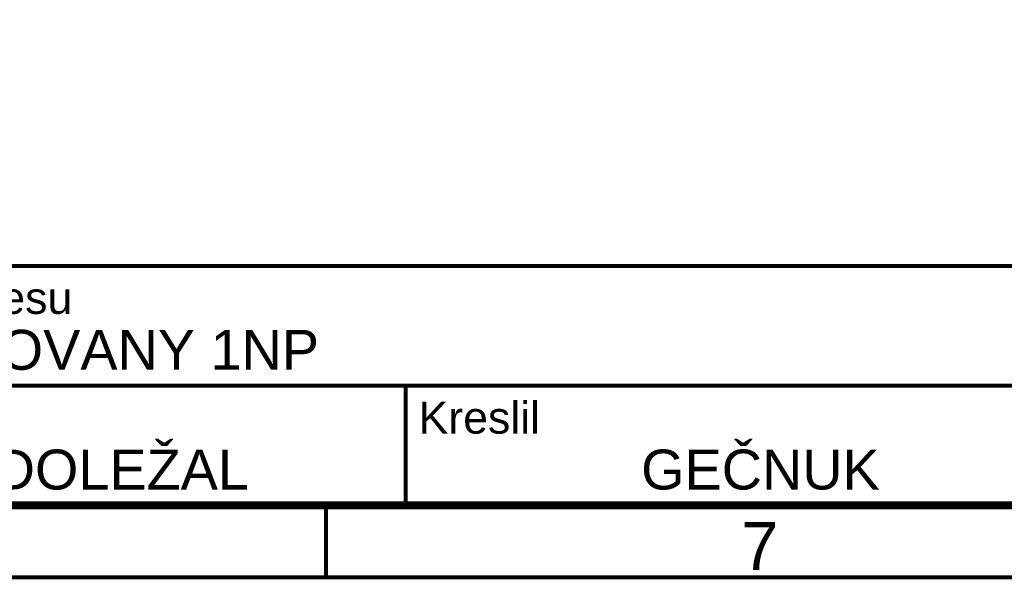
# Model space of a CAD drawing. Extents: x -12025 to 39812, y -28775 to 12.
# Tile 55 of 90: x 27483 to 33648, y -28613 to -25107. Entities that reach past the tile are written whole.
import ezdxf
from ezdxf.enums import TextEntityAlignment as Align

# ---------------------------------------------------------------- set-up
doc = ezdxf.new("R2010")
doc.units = 0
doc.header["$MEASUREMENT"] = 0
doc.layers.add('Ramecek', color=7, linetype='Continuous')
doc.styles.add('Arial', font='txt')
doc.styles.add('Arial_B', font='txt')

# ---------------------------------------------------------------- blocks, each defined once
blk = doc.blocks.new('(11)')
at = {"color": 7, "linetype": 'Continuous', "style": 'Arial_B'}
blk.add_text('OÚ DUKOVANY 1NP', height=250, dxfattribs=at).set_placement((-13200, 650))

msp = doc.modelspace()

# ---------------------------------------------------------------- linework, layer by layer
at = {"layer": 'Ramecek', "color": 7, "linetype": 'Continuous'}
for points, const_width in [([(0, -28600), (39800, -28600), (39800, 0), (0, 0)], 25), ([(400, -28150), (39400, -28150), (39400, -450), (400, -450)], 50)]:
    msp.add_lwpolyline(points, close=True, dxfattribs=dict(at, const_width=const_width))
at = {"layer": 'Ramecek', "color": 7, "linetype": 'Continuous', "const_width": 25}
for points in [[(25900, -26650), (39400, -26650)], [(25900, -27400), (39400, -27400)], [(29900, -27400), (29900, -28150)], [(29400, -28150), (29400, -28594.3)]]:
    msp.add_lwpolyline(points, dxfattribs=at)

# ---------------------------------------------------------------- block references
at = {"color": 7, "linetype": 'Continuous'}
msp.add_blockref('(11)', (39200, -27950), dxfattribs=at)

# ---------------------------------------------------------------- texts
at = {"layer": 'Ramecek', "color": 7, "linetype": 'Continuous', "style": 'Arial'}
for s, height, p in [('Název výkresu', 200, (25980, -26950)), ('Kreslil', 200, (29980, -27700)), ('7', 300, (31999.9, -28554.4))]:
    msp.add_text(s, height=height, dxfattribs=at).set_placement(p)
at = {"layer": 'Ramecek', "color": 7, "linetype": 'Continuous', "style": 'Arial_B'}
for s, p in [('ING. DOLEŽAL', (28917.7, -28050)), ('GEČNUK', (32867.7, -28050))]:
    msp.add_text(s, height=250, dxfattribs=at).set_placement(p, align=Align.RIGHT)

doc.saveas('drawing.dxf')
